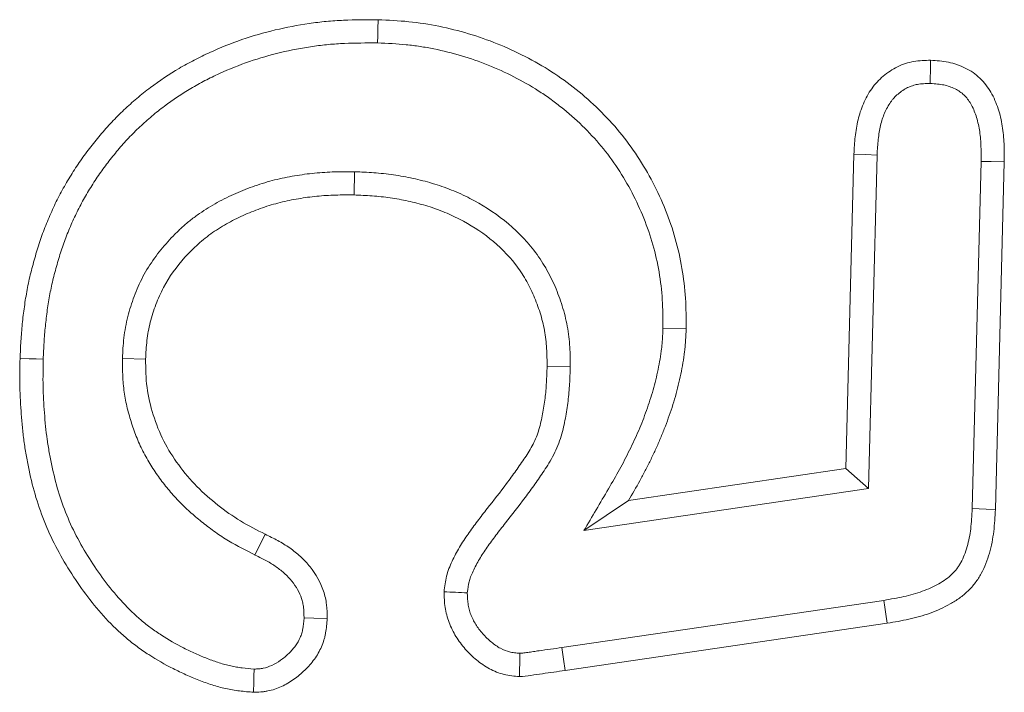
# Model space of a CAD drawing. Header units: metres. Extents: x 232680 to 233262, y 554200 to 554550.
# Tile 142 of 254: x 232761.0384 to 232761.0678, y 554474.512 to 554474.5321. Entities that reach past the tile are written whole.
import ezdxf

# ---------------------------------------------------------------- set-up
doc = ezdxf.new("R2010")
doc.units = ezdxf.units.M
doc.layers.add('ACO tekst', color=251, linetype='Continuous', lineweight=9)

# ---------------------------------------------------------------- blocks, each defined once
blk = doc.blocks.new('KT 500-640 (doorsnede)')
at = {"layer": 'ACO tekst'}
for p, q in [((0.873975, -0.031125), (0.884363, -0.031125)), ((0.873984, -0.031818), (0.884354, -0.031818)), ((0.868836, -0.043852), (0.870494, -0.034266)), ((0.869519, -0.043968), (0.871175, -0.034391)), ((0.874499, -0.034932), (0.873027, -0.043399)), ((0.874499, -0.034932), (0.875082, -0.035625)), ((0.884467, -0.034932), (0.874499, -0.034932)), ((0.875082, -0.035625), (0.873957, -0.042094)), ((0.88448, -0.035625), (0.875082, -0.035625)), ((0.879134, -0.041193), (0.879137, -0.0405)), ((0.873027, -0.043399), (0.873957, -0.042094)), ((0.877904, -0.043932), (0.877895, -0.044625)), ((0.883568, -0.050527), (0.882875, -0.050525)), ((0.872046, -0.053209), (0.872674, -0.052916)), ((0.87781, -0.057318), (0.877812, -0.056625))]:
    blk.add_line(p, q, dxfattribs=at)
at = {"layer": 'ACO tekst', "flags": 128}
for points in [[(0.873984, -0.031818), (0.873981, -0.03161), (0.873978, -0.031402), (0.873975, -0.031125)], [(0.884354, -0.031818), (0.884358, -0.031517), (0.884363, -0.031125)], [(0.871175, -0.034391), (0.870971, -0.034354), (0.870766, -0.034316), (0.870494, -0.034266)], [(0.884467, -0.034932), (0.884474, -0.035279), (0.88448, -0.035625)], [(0.869519, -0.043968), (0.869177, -0.04391), (0.868836, -0.043852)], [(0.887432, -0.049937), (0.88764, -0.049938), (0.887848, -0.049939), (0.888125, -0.049939)], [(0.870203, -0.051693), (0.870202, -0.051405), (0.870201, -0.051)], [(0.877732, -0.059682), (0.877734, -0.05989), (0.877735, -0.060098), (0.877736, -0.060375)]]:
    blk.add_lwpolyline(points, dxfattribs=at)
at = {"layer": 'ACO tekst'}
for points, knots in [([(0.870494, -0.034266), (0.870536, -0.03405), (0.870579, -0.033835), (0.870658, -0.033516), (0.870688, -0.03341), (0.870753, -0.0332), (0.87079, -0.033097), (0.87091, -0.03279), (0.871004, -0.032591), (0.871174, -0.032308), (0.871235, -0.032217), (0.871368, -0.032042), (0.87144, -0.031959), (0.871597, -0.031804), (0.871681, -0.031733), (0.871815, -0.031637), (0.871861, -0.031606), (0.871954, -0.031549), (0.872002, -0.031522), (0.872149, -0.031447), (0.87225, -0.031404), (0.872457, -0.031329), (0.872563, -0.031297), (0.872775, -0.031242), (0.872883, -0.031219), (0.873099, -0.031182), (0.873208, -0.031168), (0.873535, -0.031137), (0.873755, -0.031131), (0.873975, -0.031125)], [0, 0, 0, 0, 0.125, 0.125, 0.1875, 0.1875, 0.25, 0.25, 0.375, 0.375, 0.4375, 0.4375, 0.5, 0.5, 0.5625, 0.5625, 0.59375, 0.59375, 0.625, 0.625, 0.6875, 0.6875, 0.75, 0.75, 0.8125, 0.8125, 0.875, 0.875, 1, 1, 1, 1]), ([(0.884363, -0.031125), (0.884541, -0.03113), (0.88472, -0.031134), (0.884986, -0.031153), (0.885075, -0.031161), (0.885252, -0.031183), (0.88534, -0.031196), (0.885603, -0.031246), (0.885776, -0.031291), (0.886111, -0.031411), (0.886275, -0.031486), (0.886503, -0.031625), (0.886576, -0.031676), (0.886715, -0.031789), (0.88678, -0.03185), (0.8869, -0.031982), (0.886955, -0.032053), (0.887052, -0.032203), (0.887095, -0.032282), (0.88717, -0.032444), (0.887202, -0.032528), (0.887256, -0.032698), (0.887278, -0.032785), (0.887324, -0.033047), (0.887332, -0.033226), (0.88734, -0.033404)], [0, 0, 0, 0, 0.125, 0.125, 0.1875, 0.1875, 0.25, 0.25, 0.375, 0.375, 0.5, 0.5, 0.5625, 0.5625, 0.625, 0.625, 0.6875, 0.6875, 0.75, 0.75, 0.8125, 0.8125, 0.875, 0.875, 1, 1, 1, 1]), ([(0.871175, -0.034391), (0.871217, -0.034179), (0.871257, -0.033977), (0.871328, -0.033695), (0.871353, -0.033603), (0.87141, -0.033422), (0.871441, -0.033333), (0.871543, -0.033073), (0.871621, -0.032908), (0.871756, -0.032685), (0.871803, -0.032614), (0.871902, -0.032485), (0.871953, -0.032426), (0.872058, -0.032322), (0.872115, -0.032274), (0.872206, -0.032209), (0.872237, -0.032188), (0.8723, -0.032149), (0.872333, -0.032131), (0.872435, -0.032079), (0.87251, -0.032047), (0.87267, -0.031989), (0.872756, -0.031962), (0.87293, -0.031917), (0.873018, -0.031898), (0.873198, -0.031868), (0.873287, -0.031856), (0.873567, -0.03183), (0.873768, -0.031824), (0.873984, -0.031818)], [0.0014824, 0.0014824, 0.0014824, 0.0014824, 0.125, 0.125, 0.1875, 0.1875, 0.25, 0.25, 0.375, 0.375, 0.4375, 0.4375, 0.5, 0.5, 0.5625, 0.5625, 0.59375, 0.59375, 0.625, 0.625, 0.6875, 0.6875, 0.75, 0.75, 0.8125, 0.8125, 0.875, 0.875, 0.9981785, 0.9981785, 0.9981785, 0.9981785]), ([(0.884354, -0.031818), (0.884529, -0.031822), (0.884694, -0.031827), (0.884928, -0.031843), (0.885004, -0.03185), (0.885153, -0.031868), (0.885226, -0.03188), (0.885442, -0.031921), (0.885581, -0.031957), (0.88584, -0.03205), (0.885962, -0.032106), (0.886118, -0.032202), (0.886165, -0.032235), (0.886253, -0.032306), (0.886293, -0.032344), (0.886363, -0.032421), (0.886393, -0.03246), (0.886451, -0.032549), (0.886478, -0.032599), (0.886528, -0.032708), (0.88655, -0.032765), (0.886587, -0.032879), (0.886601, -0.032937), (0.88663, -0.033101), (0.886639, -0.033236), (0.886646, -0.0334)], [0.0020608, 0.0020608, 0.0020608, 0.0020608, 0.125, 0.125, 0.1875, 0.1875, 0.25, 0.25, 0.375, 0.375, 0.5, 0.5, 0.5625, 0.5625, 0.625, 0.625, 0.6875, 0.6875, 0.75, 0.75, 0.8125, 0.8125, 0.875, 0.875, 0.9919222, 0.9919222, 0.9919222, 0.9919222]), ([(0.886646, -0.0334), (0.886642, -0.033471), (0.886638, -0.033537), (0.886629, -0.033629), (0.886626, -0.033661), (0.886618, -0.03372), (0.886613, -0.033747), (0.886597, -0.033826), (0.886583, -0.033878), (0.886548, -0.033977), (0.886528, -0.034023), (0.886478, -0.034116), (0.886449, -0.034164), (0.886382, -0.03426), (0.886343, -0.034308), (0.886267, -0.034394), (0.886227, -0.034434), (0.886167, -0.034486), (0.886146, -0.034503), (0.886103, -0.034536), (0.88608, -0.034552), (0.885959, -0.034632), (0.885844, -0.034692), (0.885608, -0.034787), (0.885487, -0.034823), (0.885224, -0.034878), (0.885084, -0.034896), (0.884789, -0.03492), (0.884633, -0.034926), (0.884467, -0.034932)], [0.0085641, 0.0085641, 0.0085641, 0.0085641, 0.0625, 0.0625, 0.09375, 0.09375, 0.125, 0.125, 0.1875, 0.1875, 0.25, 0.25, 0.3125, 0.3125, 0.375, 0.375, 0.4375, 0.4375, 0.46875, 0.46875, 0.5, 0.5, 0.625, 0.625, 0.75, 0.75, 0.875, 0.875, 0.9968241, 0.9968241, 0.9968241, 0.9968241]), ([(0.88734, -0.033404), (0.88733, -0.033574), (0.887321, -0.033743), (0.887254, -0.034072), (0.887199, -0.034233), (0.88704, -0.034539), (0.886941, -0.034678), (0.886714, -0.034934), (0.886584, -0.035049), (0.886301, -0.035237), (0.886146, -0.035316), (0.885831, -0.035444), (0.885668, -0.035493), (0.885335, -0.035562), (0.885164, -0.035584), (0.884823, -0.035612), (0.884652, -0.035619), (0.88448, -0.035625)], [0, 0, 0, 0, 0.125, 0.125, 0.25, 0.25, 0.375, 0.375, 0.5, 0.5, 0.625, 0.625, 0.75, 0.75, 0.875, 0.875, 1, 1, 1, 1]), ([(0.886646, -0.0334), (0.886747, -0.033401), (0.886847, -0.033401), (0.886948, -0.033402), (0.887078, -0.033403), (0.887209, -0.033403), (0.88734, -0.033404)], [0, 0, 0, 0, 0.000602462, 0.000602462, 0.000602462, 0.00138608, 0.00138608, 0.00138608, 0.00138608]), ([(0.873957, -0.042094), (0.874157, -0.041983), (0.874357, -0.041873), (0.874661, -0.041715), (0.874763, -0.041664), (0.874968, -0.041564), (0.875071, -0.041515), (0.875279, -0.041421), (0.875383, -0.041374), (0.875593, -0.041284), (0.875698, -0.04124), (0.87591, -0.041155), (0.876017, -0.041115), (0.876232, -0.041037), (0.87634, -0.041), (0.876557, -0.04093), (0.876666, -0.040896), (0.876885, -0.04083), (0.876995, -0.040799), (0.877216, -0.040741), (0.877327, -0.040715), (0.87755, -0.040667), (0.877662, -0.040645), (0.877887, -0.040605), (0.877999, -0.040587), (0.878226, -0.040555), (0.878339, -0.040541), (0.878509, -0.040525), (0.878566, -0.040521), (0.87868, -0.040514), (0.878737, -0.040511), (0.878908, -0.040505), (0.879023, -0.040502), (0.879137, -0.0405)], [0, 0, 0, 0, 0.125, 0.125, 0.1875, 0.1875, 0.25, 0.25, 0.3125, 0.3125, 0.375, 0.375, 0.4375, 0.4375, 0.5, 0.5, 0.5625, 0.5625, 0.625, 0.625, 0.6875, 0.6875, 0.75, 0.75, 0.8125, 0.8125, 0.875, 0.875, 0.90625, 0.90625, 0.9375, 0.9375, 1, 1, 1, 1]), ([(0.879137, -0.0405), (0.87944, -0.040509), (0.879743, -0.040518), (0.880343, -0.040571), (0.88064, -0.040615), (0.881228, -0.040731), (0.88152, -0.040804), (0.882096, -0.040982), (0.882383, -0.041089), (0.883221, -0.04145), (0.883747, -0.041742), (0.884487, -0.042256), (0.884726, -0.04244), (0.885183, -0.042837), (0.885404, -0.043052), (0.885817, -0.043498), (0.886011, -0.04373), (0.886377, -0.044211), (0.886548, -0.04446), (0.886863, -0.044979), (0.887008, -0.045249), (0.887273, -0.045798), (0.887393, -0.046078), (0.88771, -0.046929), (0.887869, -0.047514), (0.888028, -0.048417), (0.888067, -0.048721), (0.888112, -0.049329), (0.888118, -0.049634), (0.888125, -0.049939)], [0, 0, 0, 0, 0.0625, 0.0625, 0.125, 0.125, 0.1875, 0.1875, 0.25, 0.25, 0.375, 0.375, 0.4375, 0.4375, 0.5, 0.5, 0.5625, 0.5625, 0.625, 0.625, 0.6875, 0.6875, 0.75, 0.75, 0.875, 0.875, 0.9375, 0.9375, 1, 1, 1, 1]), ([(0.873027, -0.043399), (0.873449, -0.043166), (0.87387, -0.042933), (0.874292, -0.0427), (0.874492, -0.04259), (0.874687, -0.042482), (0.874975, -0.042332), (0.875071, -0.042284), (0.875265, -0.04219), (0.875364, -0.042144), (0.875562, -0.042053), (0.875662, -0.042008), (0.875862, -0.041922), (0.875962, -0.041881), (0.876161, -0.041801), (0.876259, -0.041764), (0.87646, -0.041692), (0.876561, -0.041657), (0.876766, -0.04159), (0.87687, -0.041558), (0.877076, -0.041496), (0.877179, -0.041467), (0.877382, -0.041414), (0.877483, -0.04139), (0.877687, -0.041346), (0.87779, -0.041326), (0.878, -0.041289), (0.878106, -0.041272), (0.878314, -0.041242), (0.878416, -0.04123), (0.878566, -0.041216), (0.878615, -0.041212), (0.878717, -0.041206), (0.878768, -0.041204), (0.878921, -0.041198), (0.879026, -0.041195), (0.879134, -0.041193)], [-0.263714, -0.263714, -0.263714, -0.263714, 0, 0, 0, 0.125, 0.125, 0.1875, 0.1875, 0.25, 0.25, 0.3125, 0.3125, 0.375, 0.375, 0.4375, 0.4375, 0.5, 0.5, 0.5625, 0.5625, 0.625, 0.625, 0.6875, 0.6875, 0.75, 0.75, 0.8125, 0.8125, 0.875, 0.875, 0.90625, 0.90625, 0.9375, 0.9375, 0.99678, 0.99678, 0.99678, 0.99678]), ([(0.879134, -0.041193), (0.87943, -0.041202), (0.879714, -0.041211), (0.880258, -0.041259), (0.880533, -0.0413), (0.881083, -0.041409), (0.881354, -0.041477), (0.881882, -0.041642), (0.882143, -0.04174), (0.882915, -0.042074), (0.883405, -0.042346), (0.884093, -0.042826), (0.884312, -0.042997), (0.884729, -0.043361), (0.884927, -0.043556), (0.885306, -0.043967), (0.885486, -0.044184), (0.88574, -0.04452), (0.885822, -0.044634), (0.885979, -0.044864), (0.886054, -0.04498), (0.886269, -0.045338), (0.886402, -0.045587), (0.886647, -0.046096), (0.886757, -0.046355), (0.88705, -0.047145), (0.887198, -0.047695), (0.887319, -0.048388), (0.88734, -0.048527), (0.887375, -0.048804), (0.887389, -0.048942), (0.887419, -0.049355), (0.887425, -0.04964), (0.887432, -0.049937)], [0.0012123, 0.0012123, 0.0012123, 0.0012123, 0.0625, 0.0625, 0.125, 0.125, 0.1875, 0.1875, 0.25, 0.25, 0.375, 0.375, 0.4375, 0.4375, 0.5, 0.5, 0.5625, 0.5625, 0.59375, 0.59375, 0.625, 0.625, 0.6875, 0.6875, 0.75, 0.75, 0.875, 0.875, 0.90625, 0.90625, 0.9375, 0.9375, 0.9987861, 0.9987861, 0.9987861, 0.9987861]), ([(0.868619, -0.045211), (0.868629, -0.045097), (0.868644, -0.044983), (0.868682, -0.044757), (0.868702, -0.044644), (0.86876, -0.044304), (0.868798, -0.044078), (0.868836, -0.043852)], [0, 0, 0, 0, 0.25, 0.25, 0.5, 0.5, 1, 1, 1, 1]), ([(0.869314, -0.04522), (0.869315, -0.045211), (0.869316, -0.045202), (0.869319, -0.045171), (0.869321, -0.045152), (0.869329, -0.045087), (0.869337, -0.045039), (0.869351, -0.044959), (0.869356, -0.044931), (0.869365, -0.044874), (0.86937, -0.044846), (0.869385, -0.044761), (0.869395, -0.044704), (0.869443, -0.044421), (0.869481, -0.044193), (0.869519, -0.043968)], [0.0392337, 0.0392337, 0.0392337, 0.0392337, 0.0625, 0.0625, 0.125, 0.125, 0.25, 0.25, 0.3125, 0.3125, 0.375, 0.375, 0.5, 0.5, 0.9986681, 0.9986681, 0.9986681, 0.9986681]), ([(0.877904, -0.043932), (0.877899, -0.043932), (0.877894, -0.043932), (0.877889, -0.043932), (0.877731, -0.043934), (0.877567, -0.043935), (0.877315, -0.043943), (0.87723, -0.043946), (0.877057, -0.043957), (0.876969, -0.043964), (0.876708, -0.043989), (0.876536, -0.044012), (0.876281, -0.044054), (0.876195, -0.044069), (0.876017, -0.044106), (0.875926, -0.044127), (0.875739, -0.044178), (0.875644, -0.044208), (0.875456, -0.044277), (0.875365, -0.044315), (0.875185, -0.0444), (0.875096, -0.044447), (0.874932, -0.044542), (0.874856, -0.044589), (0.874714, -0.044681), (0.874649, -0.044723), (0.874515, -0.04481), (0.874447, -0.044855), (0.874243, -0.04499), (0.874104, -0.045086), (0.873702, -0.045372), (0.873449, -0.045563), (0.873071, -0.045842), (0.872946, -0.045935), (0.872699, -0.046112), (0.872577, -0.046197), (0.872336, -0.046356), (0.872216, -0.046429), (0.872035, -0.046531), (0.871974, -0.046563), (0.871851, -0.046625), (0.871789, -0.046655), (0.87167, -0.046707), (0.871614, -0.04673), (0.871507, -0.046767), (0.871457, -0.046781), (0.871325, -0.046811), (0.871215, -0.046824), (0.871081, -0.046836)], [-0.0019819, -0.0019819, -0.0019819, -0.0019819, 0, 0, 0, 0.0625, 0.0625, 0.09375, 0.09375, 0.125, 0.125, 0.1875, 0.1875, 0.21875, 0.21875, 0.25, 0.25, 0.28125, 0.28125, 0.3125, 0.3125, 0.34375, 0.34375, 0.375, 0.375, 0.40625, 0.40625, 0.4375, 0.4375, 0.5, 0.5, 0.625, 0.625, 0.6875, 0.6875, 0.75, 0.75, 0.8125, 0.8125, 0.84375, 0.84375, 0.875, 0.875, 0.90625, 0.90625, 0.9375, 0.9375, 0.993036, 0.993036, 0.993036, 0.993036]), ([(0.883568, -0.050527), (0.883568, -0.050522), (0.883568, -0.050516), (0.883568, -0.05051), (0.883564, -0.050329), (0.88356, -0.050143), (0.883546, -0.049855), (0.883541, -0.049757), (0.883526, -0.04956), (0.883516, -0.04946), (0.883481, -0.049164), (0.883451, -0.048967), (0.883376, -0.04858), (0.883332, -0.048387), (0.883227, -0.048002), (0.883166, -0.047809), (0.883026, -0.047429), (0.882947, -0.047242), (0.882683, -0.046693), (0.882473, -0.046343), (0.881977, -0.045685), (0.88169, -0.045377), (0.881195, -0.044976), (0.881022, -0.044854), (0.880663, -0.044633), (0.880478, -0.044536), (0.880198, -0.044406), (0.880105, -0.044366), (0.879915, -0.04429), (0.879819, -0.044254), (0.879525, -0.044154), (0.879322, -0.044097), (0.879014, -0.044032), (0.87891, -0.044014), (0.878703, -0.043983), (0.878597, -0.043971), (0.878292, -0.043945), (0.8781, -0.043939), (0.877919, -0.043933), (0.877914, -0.043932), (0.877909, -0.043932), (0.877904, -0.043932)], [-0.001971, -0.001971, -0.001971, -0.001971, 0, 0, 0, 0.0625, 0.0625, 0.09375, 0.09375, 0.125, 0.125, 0.1875, 0.1875, 0.25, 0.25, 0.3125, 0.3125, 0.375, 0.375, 0.5, 0.5, 0.625, 0.625, 0.6875, 0.6875, 0.75, 0.75, 0.78125, 0.78125, 0.8125, 0.8125, 0.875, 0.875, 0.90625, 0.90625, 0.9375, 0.9375, 1, 1, 1, 1.001729, 1.001729, 1.001729, 1.001729]), ([(0.877895, -0.044625), (0.877737, -0.044626), (0.877579, -0.044628), (0.877342, -0.044635), (0.877263, -0.044638), (0.877106, -0.044648), (0.877027, -0.044654), (0.876791, -0.044677), (0.876635, -0.044697), (0.876401, -0.044736), (0.876323, -0.04475), (0.876168, -0.044782), (0.876091, -0.0448), (0.875939, -0.044841), (0.875863, -0.044865), (0.875715, -0.04492), (0.875642, -0.04495), (0.875499, -0.045018), (0.875429, -0.045055), (0.875293, -0.045134), (0.875226, -0.045176), (0.875093, -0.045261), (0.875026, -0.045304), (0.874894, -0.04539), (0.874828, -0.045434), (0.874631, -0.045564), (0.874501, -0.045654), (0.874115, -0.045929), (0.873863, -0.046119), (0.873482, -0.0464), (0.873355, -0.046494), (0.873098, -0.046678), (0.872969, -0.046769), (0.872705, -0.046942), (0.872571, -0.047025), (0.872364, -0.04714), (0.872295, -0.047178), (0.872153, -0.047249), (0.872082, -0.047283), (0.871936, -0.047347), (0.871863, -0.047376), (0.871714, -0.047428), (0.871638, -0.047451), (0.871408, -0.047502), (0.87125, -0.047517), (0.871092, -0.047531)], [0, 0, 0, 0, 0.0625, 0.0625, 0.09375, 0.09375, 0.125, 0.125, 0.1875, 0.1875, 0.21875, 0.21875, 0.25, 0.25, 0.28125, 0.28125, 0.3125, 0.3125, 0.34375, 0.34375, 0.375, 0.375, 0.40625, 0.40625, 0.4375, 0.4375, 0.5, 0.5, 0.625, 0.625, 0.6875, 0.6875, 0.75, 0.75, 0.8125, 0.8125, 0.84375, 0.84375, 0.875, 0.875, 0.90625, 0.90625, 0.9375, 0.9375, 1, 1, 1, 1]), ([(0.882875, -0.050525), (0.882871, -0.050344), (0.882867, -0.050163), (0.882855, -0.049892), (0.882849, -0.049802), (0.882835, -0.049622), (0.882827, -0.049532), (0.882795, -0.049262), (0.882767, -0.049083), (0.882699, -0.048727), (0.882658, -0.048551), (0.882563, -0.048201), (0.882509, -0.048028), (0.882383, -0.047689), (0.882313, -0.047522), (0.882077, -0.047032), (0.88189, -0.04672), (0.881454, -0.046142), (0.881204, -0.045876), (0.880783, -0.045533), (0.880634, -0.045428), (0.880326, -0.045239), (0.880165, -0.045154), (0.879919, -0.045041), (0.879836, -0.045005), (0.879668, -0.044937), (0.879583, -0.044906), (0.879326, -0.044818), (0.879151, -0.044769), (0.878885, -0.044713), (0.878796, -0.044697), (0.878617, -0.044671), (0.878527, -0.044661), (0.878257, -0.044638), (0.878076, -0.044631), (0.877895, -0.044625)], [0, 0, 0, 0, 0.0625, 0.0625, 0.09375, 0.09375, 0.125, 0.125, 0.1875, 0.1875, 0.25, 0.25, 0.3125, 0.3125, 0.375, 0.375, 0.5, 0.5, 0.625, 0.625, 0.6875, 0.6875, 0.75, 0.75, 0.78125, 0.78125, 0.8125, 0.8125, 0.875, 0.875, 0.90625, 0.90625, 0.9375, 0.9375, 1, 1, 1, 1]), ([(0.869314, -0.04522), (0.869198, -0.045219), (0.869082, -0.045217), (0.868966, -0.045215), (0.868851, -0.045214), (0.868735, -0.045212), (0.868619, -0.045211)], [0, 0, 0, 0, 0.000693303, 0.000693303, 0.000693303, 0.001386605, 0.001386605, 0.001386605, 0.001386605]), ([(0.871092, -0.047531), (0.870936, -0.047522), (0.87078, -0.047513), (0.870476, -0.04746), (0.870328, -0.047416), (0.870039, -0.047299), (0.869898, -0.047225), (0.869637, -0.047055), (0.869515, -0.046958), (0.869286, -0.046746), (0.869178, -0.04663), (0.868986, -0.046385), (0.868901, -0.046255), (0.86876, -0.045975), (0.868704, -0.045826), (0.868638, -0.045523), (0.868629, -0.045367), (0.868619, -0.045211)], [0, 0, 0, 0, 0.125, 0.125, 0.25, 0.25, 0.375, 0.375, 0.5, 0.5, 0.625, 0.625, 0.75, 0.75, 0.875, 0.875, 1, 1, 1, 1]), ([(0.871081, -0.046836), (0.870948, -0.046828), (0.870836, -0.046819), (0.870696, -0.046795), (0.870645, -0.046783), (0.870543, -0.046753), (0.870491, -0.046735), (0.870337, -0.046672), (0.870238, -0.04662), (0.870051, -0.046498), (0.869959, -0.046425), (0.869826, -0.046301), (0.869783, -0.046258), (0.869702, -0.04617), (0.869663, -0.046125), (0.869556, -0.045988), (0.869495, -0.045895), (0.869401, -0.045708), (0.869367, -0.045614), (0.869343, -0.045506), (0.869339, -0.045484), (0.869332, -0.045433), (0.869329, -0.045406), (0.869321, -0.04533), (0.869317, -0.045278), (0.869314, -0.04522)], [0.0141803, 0.0141803, 0.0141803, 0.0141803, 0.125, 0.125, 0.1875, 0.1875, 0.25, 0.25, 0.375, 0.375, 0.5, 0.5, 0.5625, 0.5625, 0.625, 0.625, 0.75, 0.75, 0.875, 0.875, 0.90625, 0.90625, 0.9375, 0.9375, 0.9860254, 0.9860254, 0.9860254, 0.9860254]), ([(0.871081, -0.046836), (0.871082, -0.046952), (0.871084, -0.047068), (0.871086, -0.047184), (0.871088, -0.0473), (0.87109, -0.047415), (0.871092, -0.047531)], [0, 0, 0, 0, 0.000693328, 0.000693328, 0.000693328, 0.001386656, 0.001386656, 0.001386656, 0.001386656]), ([(0.887432, -0.049937), (0.887422, -0.050276), (0.887412, -0.050605), (0.887379, -0.051087), (0.887365, -0.051246), (0.887327, -0.051563), (0.887304, -0.051722), (0.887222, -0.052198), (0.887152, -0.052516), (0.886986, -0.053143), (0.886889, -0.05345), (0.886665, -0.054051), (0.886537, -0.054347), (0.886324, -0.054782), (0.886249, -0.054926), (0.886095, -0.055207), (0.886015, -0.055344), (0.885763, -0.055747), (0.885577, -0.056009), (0.88528, -0.056383), (0.885178, -0.056505), (0.884966, -0.056743), (0.884856, -0.05686), (0.884631, -0.057087), (0.884517, -0.057196), (0.884282, -0.057406), (0.88416, -0.057509), (0.883907, -0.057712), (0.883777, -0.057811), (0.883519, -0.058), (0.88339, -0.058089), (0.883122, -0.058261), (0.882983, -0.058345), (0.882703, -0.058507), (0.882563, -0.058583), (0.882281, -0.058727), (0.882138, -0.058794), (0.881845, -0.058921), (0.881695, -0.058982), (0.881395, -0.059095), (0.881246, -0.059147), (0.880943, -0.059241), (0.880788, -0.059285), (0.880549, -0.059347), (0.880468, -0.059368), (0.880309, -0.059407), (0.88023, -0.059426), (0.879995, -0.059478), (0.879842, -0.059507), (0.879528, -0.059558), (0.879368, -0.059579), (0.879041, -0.059616), (0.878878, -0.059632), (0.878554, -0.059657), (0.878394, -0.059665), (0.878067, -0.059676), (0.877902, -0.059679), (0.877732, -0.059682)], [0.0010672, 0.0010672, 0.0010672, 0.0010672, 0.0625, 0.0625, 0.09375, 0.09375, 0.125, 0.125, 0.1875, 0.1875, 0.25, 0.25, 0.3125, 0.3125, 0.34375, 0.34375, 0.375, 0.375, 0.4375, 0.4375, 0.46875, 0.46875, 0.5, 0.5, 0.53125, 0.53125, 0.5625, 0.5625, 0.59375, 0.59375, 0.625, 0.625, 0.65625, 0.65625, 0.6875, 0.6875, 0.71875, 0.71875, 0.75, 0.75, 0.78125, 0.78125, 0.8125, 0.8125, 0.828125, 0.828125, 0.84375, 0.84375, 0.875, 0.875, 0.90625, 0.90625, 0.9375, 0.9375, 0.96875, 0.96875, 0.9994786, 0.9994786, 0.9994786, 0.9994786]), ([(0.888125, -0.049939), (0.888115, -0.050284), (0.888105, -0.050629), (0.88807, -0.051144), (0.888054, -0.051315), (0.888013, -0.051657), (0.887989, -0.051828), (0.887901, -0.052337), (0.887827, -0.052674), (0.88765, -0.053341), (0.887546, -0.05367), (0.887306, -0.054315), (0.887169, -0.054632), (0.886941, -0.055096), (0.886862, -0.055249), (0.886696, -0.055551), (0.886609, -0.0557), (0.886335, -0.056138), (0.886136, -0.056419), (0.885815, -0.056824), (0.885704, -0.056956), (0.885475, -0.057213), (0.885357, -0.057339), (0.885114, -0.057584), (0.88499, -0.057703), (0.884733, -0.057932), (0.884601, -0.058043), (0.884332, -0.058258), (0.884196, -0.058364), (0.883918, -0.058567), (0.883776, -0.058664), (0.883486, -0.058851), (0.883339, -0.05894), (0.88304, -0.059112), (0.882889, -0.059195), (0.882582, -0.059351), (0.882426, -0.059424), (0.88211, -0.059561), (0.88195, -0.059626), (0.881628, -0.059748), (0.881465, -0.059804), (0.881137, -0.059907), (0.880971, -0.059953), (0.880721, -0.060019), (0.880637, -0.06004), (0.88047, -0.060081), (0.880386, -0.060101), (0.880134, -0.060157), (0.879965, -0.060189), (0.879625, -0.060244), (0.879454, -0.060266), (0.879112, -0.060305), (0.87894, -0.060322), (0.878597, -0.060348), (0.878425, -0.060357), (0.878081, -0.060369), (0.877909, -0.060372), (0.877736, -0.060375)], [0, 0, 0, 0, 0.0625, 0.0625, 0.09375, 0.09375, 0.125, 0.125, 0.1875, 0.1875, 0.25, 0.25, 0.3125, 0.3125, 0.34375, 0.34375, 0.375, 0.375, 0.4375, 0.4375, 0.46875, 0.46875, 0.5, 0.5, 0.53125, 0.53125, 0.5625, 0.5625, 0.59375, 0.59375, 0.625, 0.625, 0.65625, 0.65625, 0.6875, 0.6875, 0.71875, 0.71875, 0.75, 0.75, 0.78125, 0.78125, 0.8125, 0.8125, 0.828125, 0.828125, 0.84375, 0.84375, 0.875, 0.875, 0.90625, 0.90625, 0.9375, 0.9375, 0.96875, 0.96875, 1, 1, 1, 1]), ([(0.87781, -0.057318), (0.877818, -0.057318), (0.877825, -0.057318), (0.877833, -0.057318), (0.878018, -0.057312), (0.878217, -0.057307), (0.878533, -0.057279), (0.878643, -0.057266), (0.878859, -0.057232), (0.878965, -0.057211), (0.879173, -0.057164), (0.879275, -0.057137), (0.879476, -0.05708), (0.879576, -0.057049), (0.879775, -0.05698), (0.879875, -0.056942), (0.880074, -0.05686), (0.880174, -0.056815), (0.880661, -0.056572), (0.881017, -0.056324), (0.881413, -0.055984), (0.881489, -0.055915), (0.88164, -0.055772), (0.881715, -0.055698), (0.881861, -0.055544), (0.881932, -0.055464), (0.88207, -0.055298), (0.882137, -0.055213), (0.882325, -0.054955), (0.882438, -0.05478), (0.882645, -0.054426), (0.882741, -0.054244), (0.882917, -0.053874), (0.882997, -0.053685), (0.883141, -0.0533), (0.883205, -0.053104), (0.883313, -0.05271), (0.883359, -0.052513), (0.883437, -0.052119), (0.883469, -0.05192), (0.88352, -0.051518), (0.883536, -0.051314), (0.883557, -0.050921), (0.883562, -0.05073), (0.883568, -0.050544), (0.883568, -0.050539), (0.883568, -0.050533), (0.883568, -0.050527)], [-0.002552, -0.002552, -0.002552, -0.002552, 0, 0, 0, 0.0625, 0.0625, 0.09375, 0.09375, 0.125, 0.125, 0.15625, 0.15625, 0.1875, 0.1875, 0.21875, 0.21875, 0.25, 0.25, 0.375, 0.375, 0.40625, 0.40625, 0.4375, 0.4375, 0.46875, 0.46875, 0.5, 0.5, 0.5625, 0.5625, 0.625, 0.625, 0.6875, 0.6875, 0.75, 0.75, 0.8125, 0.8125, 0.875, 0.875, 0.9375, 0.9375, 1, 1, 1, 1.001928, 1.001928, 1.001928, 1.001928]), ([(0.877812, -0.056625), (0.877998, -0.05662), (0.878183, -0.056614), (0.87846, -0.05659), (0.878551, -0.056579), (0.878734, -0.05655), (0.878825, -0.056533), (0.879006, -0.056492), (0.879096, -0.056468), (0.879274, -0.056417), (0.879362, -0.056389), (0.879538, -0.056329), (0.879624, -0.056296), (0.879795, -0.056226), (0.87988, -0.056187), (0.880294, -0.055981), (0.880601, -0.055768), (0.880952, -0.055466), (0.881021, -0.055404), (0.881155, -0.055277), (0.881221, -0.055211), (0.881348, -0.055077), (0.88141, -0.055008), (0.881529, -0.054866), (0.881586, -0.054793), (0.88175, -0.054569), (0.88185, -0.054412), (0.882037, -0.054093), (0.882124, -0.053929), (0.882283, -0.053595), (0.882355, -0.053424), (0.882485, -0.053077), (0.882542, -0.052901), (0.882641, -0.052544), (0.882682, -0.052363), (0.882754, -0.052), (0.882784, -0.051817), (0.88283, -0.05145), (0.882845, -0.051265), (0.882865, -0.050896), (0.88287, -0.050711), (0.882875, -0.050525)], [0, 0, 0, 0, 0.0625, 0.0625, 0.09375, 0.09375, 0.125, 0.125, 0.15625, 0.15625, 0.1875, 0.1875, 0.21875, 0.21875, 0.25, 0.25, 0.375, 0.375, 0.40625, 0.40625, 0.4375, 0.4375, 0.46875, 0.46875, 0.5, 0.5, 0.5625, 0.5625, 0.625, 0.625, 0.6875, 0.6875, 0.75, 0.75, 0.8125, 0.8125, 0.875, 0.875, 0.9375, 0.9375, 1, 1, 1, 1]), ([(0.867945, -0.053145), (0.86795, -0.053073), (0.867955, -0.053001), (0.867966, -0.052894), (0.86797, -0.052859), (0.867981, -0.052788), (0.867988, -0.052753), (0.868027, -0.052579), (0.868078, -0.052443), (0.868204, -0.052185), (0.86828, -0.052063), (0.868409, -0.051891), (0.868454, -0.051835), (0.868549, -0.051728), (0.868598, -0.051676), (0.8687, -0.051575), (0.868753, -0.051527), (0.868863, -0.051435), (0.868921, -0.051392), (0.869099, -0.051271), (0.869226, -0.051203), (0.869426, -0.051123), (0.869494, -0.0511), (0.869598, -0.051071), (0.869632, -0.051062), (0.869703, -0.051047), (0.869738, -0.051041), (0.869914, -0.051013), (0.870058, -0.051007), (0.870201, -0.051)], [0, 0, 0, 0, 0.0625, 0.0625, 0.09375, 0.09375, 0.125, 0.125, 0.25, 0.25, 0.375, 0.375, 0.4375, 0.4375, 0.5, 0.5, 0.5625, 0.5625, 0.625, 0.625, 0.75, 0.75, 0.8125, 0.8125, 0.84375, 0.84375, 0.875, 0.875, 1, 1, 1, 1]), ([(0.870201, -0.051), (0.87034, -0.051006), (0.87048, -0.051011), (0.870754, -0.051051), (0.870889, -0.051084), (0.871286, -0.051227), (0.871522, -0.051371), (0.871842, -0.051641), (0.871942, -0.05174), (0.872124, -0.051949), (0.872207, -0.05206), (0.872361, -0.052291), (0.872431, -0.052412), (0.872558, -0.052661), (0.872616, -0.052789), (0.872674, -0.052916)], [0, 0, 0, 0, 0.125, 0.125, 0.25, 0.25, 0.5, 0.5, 0.625, 0.625, 0.75, 0.75, 0.875, 0.875, 1, 1, 1, 1]), ([(0.86864, -0.053147), (0.868643, -0.053093), (0.868647, -0.053045), (0.868654, -0.052976), (0.868657, -0.052952), (0.868664, -0.052908), (0.868667, -0.05289), (0.868689, -0.052792), (0.868721, -0.052705), (0.868805, -0.052533), (0.868858, -0.052447), (0.868952, -0.052321), (0.868986, -0.05228), (0.869058, -0.052198), (0.869097, -0.052157), (0.869174, -0.052081), (0.869212, -0.052046), (0.86929, -0.051981), (0.869329, -0.051952), (0.869447, -0.051872), (0.869531, -0.051827), (0.86966, -0.051775), (0.869704, -0.05176), (0.86977, -0.051742), (0.869792, -0.051737), (0.869836, -0.051727), (0.869857, -0.051723), (0.869965, -0.051706), (0.870073, -0.0517), (0.870203, -0.051693)], [0.0128475, 0.0128475, 0.0128475, 0.0128475, 0.0625, 0.0625, 0.09375, 0.09375, 0.125, 0.125, 0.25, 0.25, 0.375, 0.375, 0.4375, 0.4375, 0.5, 0.5, 0.5625, 0.5625, 0.625, 0.625, 0.75, 0.75, 0.8125, 0.8125, 0.84375, 0.84375, 0.875, 0.875, 0.9912582, 0.9912582, 0.9912582, 0.9912582]), ([(0.870203, -0.051693), (0.87033, -0.051699), (0.870433, -0.051704), (0.870565, -0.051723), (0.87061, -0.051732), (0.8707, -0.051754), (0.870743, -0.051768), (0.870872, -0.051814), (0.87096, -0.051856), (0.87113, -0.051957), (0.871213, -0.052016), (0.871369, -0.052148), (0.871442, -0.05222), (0.87158, -0.05238), (0.871647, -0.052468), (0.871739, -0.052608), (0.871769, -0.052656), (0.871826, -0.052753), (0.871852, -0.052802), (0.871932, -0.052958), (0.871985, -0.053075), (0.872043, -0.053202), (0.872044, -0.053204), (0.872045, -0.053206), (0.872046, -0.053209)], [0.0089922, 0.0089922, 0.0089922, 0.0089922, 0.125, 0.125, 0.1875, 0.1875, 0.25, 0.25, 0.375, 0.375, 0.5, 0.5, 0.625, 0.625, 0.75, 0.75, 0.8125, 0.8125, 0.875, 0.875, 1, 1, 1, 1.0022203, 1.0022203, 1.0022203, 1.0022203]), ([(0.872674, -0.052916), (0.872795, -0.053169), (0.872916, -0.053421), (0.873189, -0.053905), (0.873343, -0.054135), (0.873676, -0.054577), (0.873854, -0.05479), (0.874242, -0.055194), (0.874454, -0.055384), (0.874898, -0.055726), (0.87513, -0.055881), (0.875623, -0.056151), (0.875886, -0.056262), (0.876418, -0.056443), (0.876688, -0.056517), (0.877243, -0.056604), (0.877528, -0.056615), (0.877812, -0.056625)], [0, 0, 0, 0, 0.125, 0.125, 0.25, 0.25, 0.375, 0.375, 0.5, 0.5, 0.625, 0.625, 0.75, 0.75, 0.875, 0.875, 1, 1, 1, 1]), ([(0.86864, -0.053147), (0.868543, -0.053146), (0.868447, -0.053146), (0.86835, -0.053146), (0.868215, -0.053145), (0.86808, -0.053145), (0.867945, -0.053145)], [0, 0, 0, 0, 0.000577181, 0.000577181, 0.000577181, 0.001386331, 0.001386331, 0.001386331, 0.001386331]), ([(0.877736, -0.060375), (0.877456, -0.060373), (0.877176, -0.060371), (0.876616, -0.060346), (0.876337, -0.060322), (0.875919, -0.06028), (0.87578, -0.060264), (0.875502, -0.06023), (0.875363, -0.06021), (0.875087, -0.060164), (0.874949, -0.060138), (0.874675, -0.060081), (0.874538, -0.06005), (0.874129, -0.059953), (0.873859, -0.059879), (0.873326, -0.059705), (0.873064, -0.059605), (0.872551, -0.059379), (0.872301, -0.059252), (0.871813, -0.058975), (0.871576, -0.058826), (0.871113, -0.05851), (0.870887, -0.058344), (0.87045, -0.057993), (0.870238, -0.057808), (0.869837, -0.057417), (0.869647, -0.05721), (0.869384, -0.056882), (0.8693, -0.05677), (0.869139, -0.05654), (0.869063, -0.056422), (0.868843, -0.056063), (0.868711, -0.055816), (0.86853, -0.055436), (0.868473, -0.055308), (0.868365, -0.05505), (0.868313, -0.05492), (0.868218, -0.054656), (0.868174, -0.054523), (0.868096, -0.054253), (0.868062, -0.054117), (0.868021, -0.053911), (0.86801, -0.053842), (0.86799, -0.053703), (0.867982, -0.053634), (0.867962, -0.053425), (0.867954, -0.053285), (0.867945, -0.053145)], [0, 0, 0, 0, 0.0625, 0.0625, 0.125, 0.125, 0.15625, 0.15625, 0.1875, 0.1875, 0.21875, 0.21875, 0.25, 0.25, 0.3125, 0.3125, 0.375, 0.375, 0.4375, 0.4375, 0.5, 0.5, 0.5625, 0.5625, 0.625, 0.625, 0.6875, 0.6875, 0.71875, 0.71875, 0.75, 0.75, 0.8125, 0.8125, 0.84375, 0.84375, 0.875, 0.875, 0.90625, 0.90625, 0.9375, 0.9375, 0.953125, 0.953125, 0.96875, 0.96875, 1, 1, 1, 1]), ([(0.877732, -0.059682), (0.877455, -0.05968), (0.877187, -0.059678), (0.876665, -0.059655), (0.8764, -0.059632), (0.875993, -0.059591), (0.875859, -0.059576), (0.875595, -0.059543), (0.875466, -0.059525), (0.87521, -0.059482), (0.875082, -0.059458), (0.874823, -0.059404), (0.874692, -0.059375), (0.874304, -0.059282), (0.874053, -0.059213), (0.873561, -0.059053), (0.873322, -0.058962), (0.872853, -0.058755), (0.872624, -0.058639), (0.872173, -0.058383), (0.871951, -0.058244), (0.871518, -0.057948), (0.871305, -0.057791), (0.870898, -0.057465), (0.870704, -0.057295), (0.870339, -0.056938), (0.870168, -0.056752), (0.869934, -0.05646), (0.869859, -0.056361), (0.869716, -0.056155), (0.869647, -0.05605), (0.869448, -0.055725), (0.869327, -0.055499), (0.869161, -0.055149), (0.869108, -0.05503), (0.869007, -0.054791), (0.86896, -0.054672), (0.868874, -0.054433), (0.868835, -0.054314), (0.868766, -0.054077), (0.868737, -0.05396), (0.868703, -0.053788), (0.868694, -0.053732), (0.868678, -0.053618), (0.868671, -0.053559), (0.868654, -0.053388), (0.868647, -0.053271), (0.86864, -0.053147)], [0.0006407, 0.0006407, 0.0006407, 0.0006407, 0.0625, 0.0625, 0.125, 0.125, 0.15625, 0.15625, 0.1875, 0.1875, 0.21875, 0.21875, 0.25, 0.25, 0.3125, 0.3125, 0.375, 0.375, 0.4375, 0.4375, 0.5, 0.5, 0.5625, 0.5625, 0.625, 0.625, 0.6875, 0.6875, 0.71875, 0.71875, 0.75, 0.75, 0.8125, 0.8125, 0.84375, 0.84375, 0.875, 0.875, 0.90625, 0.90625, 0.9375, 0.9375, 0.953125, 0.953125, 0.96875, 0.96875, 0.9967442, 0.9967442, 0.9967442, 0.9967442]), ([(0.872046, -0.053209), (0.872047, -0.053211), (0.872048, -0.053213), (0.872049, -0.053215), (0.87217, -0.053468), (0.872298, -0.053735), (0.872489, -0.054074), (0.872529, -0.054142), (0.872611, -0.054275), (0.872653, -0.054341), (0.872782, -0.054535), (0.872872, -0.054661), (0.873056, -0.054905), (0.873151, -0.055024), (0.87335, -0.055259), (0.873454, -0.055374), (0.873672, -0.0556), (0.873786, -0.055709), (0.874021, -0.055918), (0.874142, -0.056018), (0.87439, -0.056208), (0.874517, -0.056299), (0.874782, -0.056473), (0.874918, -0.056556), (0.875202, -0.05671), (0.875349, -0.05678), (0.875643, -0.056906), (0.875791, -0.056962), (0.876087, -0.057062), (0.876236, -0.057108), (0.876547, -0.057188), (0.876706, -0.057222), (0.876951, -0.057259), (0.877033, -0.05727), (0.877192, -0.057286), (0.877271, -0.057292), (0.8775, -0.057307), (0.877647, -0.057312), (0.877788, -0.057317), (0.877795, -0.057318), (0.877803, -0.057318), (0.87781, -0.057318)], [-0.001102, -0.001102, -0.001102, -0.001102, 0, 0, 0, 0.125, 0.125, 0.15625, 0.15625, 0.1875, 0.1875, 0.25, 0.25, 0.3125, 0.3125, 0.375, 0.375, 0.4375, 0.4375, 0.5, 0.5, 0.5625, 0.5625, 0.625, 0.625, 0.6875, 0.6875, 0.75, 0.75, 0.8125, 0.8125, 0.875, 0.875, 0.90625, 0.90625, 0.9375, 0.9375, 1, 1, 1, 1.003373, 1.003373, 1.003373, 1.003373])]:
    blk.add_open_spline(points, degree=3, knots=knots, dxfattribs=at)

msp = doc.modelspace()

# ---------------------------------------------------------------- block references
at = {"xscale": -1, "rotation": 268.5270045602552}
msp.add_blockref('KT 500-640 (doorsnede)', (232761.076178, 554473.642953), dxfattribs=at)

doc.saveas('drawing.dxf')
